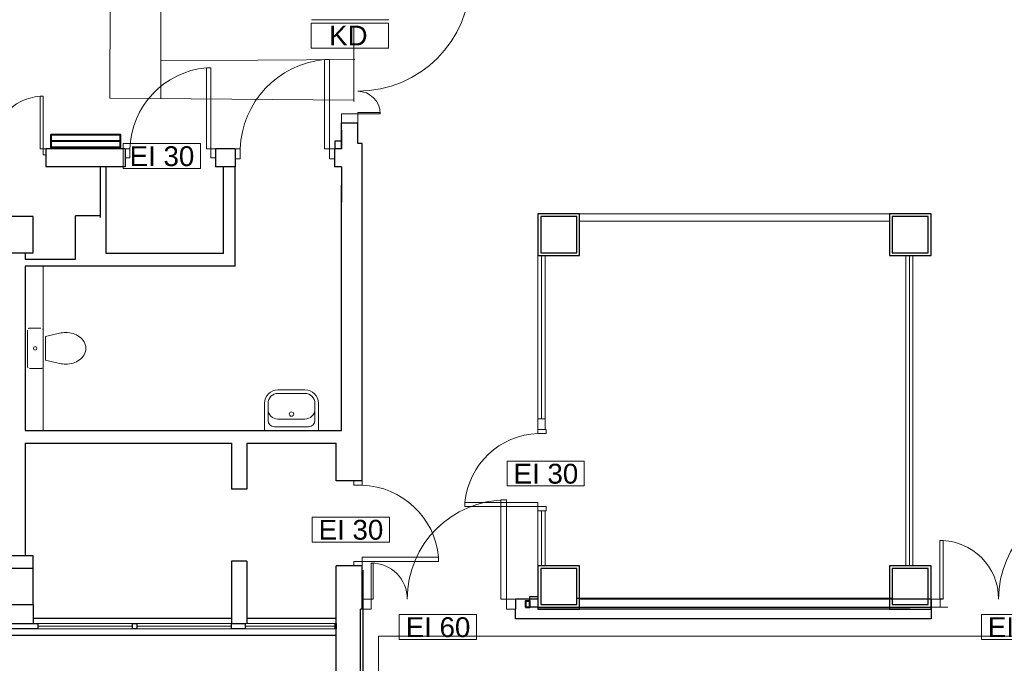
# Model space of a CAD drawing. Header units: millimetres. Extents: x 6612729504 to 6612744462, y 5733542327 to 5733549367.
# Tile 59 of 109: x 6612737785 to 6612738877, y 5733546260 to 5733546973. Entities that reach past the tile are written whole.
import ezdxf

# ---------------------------------------------------------------- set-up
doc = ezdxf.new("R2010")
doc.units = ezdxf.units.MM
doc.header["$MEASUREMENT"] = 0
for name, color, linetype in [('!!!!_CIENKIE czerwone LINIE', 7, 'Continuous'), ('!!!!_SCIANY GRUBE', 7, 'Continuous'), ('1_ppoż PODZIAL STREF 120', 7, 'Continuous'), ('___OPISY', 7, 'Continuous'), ('A-ARM', 7, 'Continuous'), ('dwa_DRZWI', 7, 'Continuous'), ('INST_CO', 7, 'Continuous'), ('inw_PODCIĄGI', 7, 'Continuous'), ('inw_STOLARKA', 7, 'Continuous'), ('STOLARKAOKIENNA', 7, 'Continuous'), ('WIDOK', 7, 'Continuous'), ('WYPOSAZ', 7, 'Continuous')]:
    doc.layers.add(name, color=color, linetype=linetype)
doc.styles.add('GENERATED_STYLE_1', font='arial.ttf')

msp = doc.modelspace()

# ---------------------------------------------------------------- linework, layer by layer
at = {"layer": '!!!!_CIENKIE czerwone LINIE', "color": 252, "lineweight": 20}
for points in [[(6612738108.299337, 5733546972.938106), (6612738193.930485, 5733546972.938106)], [(6612737899.361291, 5733546808.248316), (6612737984.992437, 5733546808.248316)], [(6612738325.281681, 5733546456.271374), (6612738410.912828, 5733546456.271374)], [(6612738109.018608, 5733546394.130413), (6612738194.649755, 5733546394.130413)], [(6612738205.577523, 5733546286.167318), (6612738291.208671, 5733546286.167318)], [(6612738851.468043, 5733546286.167318), (6612738937.099191, 5733546286.167318)]]:
    msp.add_lwpolyline(points, dxfattribs=at)
for points in [[(6612738193.49502, 5733546969.204384), (6612738107.863872, 5733546969.204384), (6612738107.863872, 5733546941.554974), (6612738193.49502, 5733546941.554974)], [(6612737984.992437, 5733546835.790293), (6612737899.361291, 5733546835.790293), (6612737899.361291, 5733546808.248316), (6612737984.992437, 5733546808.248316)], [(6612738410.912828, 5733546483.813351), (6612738325.281681, 5733546483.813351), (6612738325.281681, 5733546456.271374), (6612738410.912828, 5733546456.271374)], [(6612738194.649755, 5733546421.67239), (6612738109.018608, 5733546421.67239), (6612738109.018608, 5733546394.130413), (6612738194.649755, 5733546394.130413)], [(6612738291.208671, 5733546313.709294), (6612738205.577523, 5733546313.709294), (6612738205.577523, 5733546286.167318), (6612738291.208671, 5733546286.167318)], [(6612738937.099191, 5733546313.709294), (6612738851.468043, 5733546313.709294), (6612738851.468043, 5733546286.167318), (6612738937.099191, 5733546286.167318)]]:
    msp.add_lwpolyline(points, close=True, dxfattribs=at)
at = {"layer": '!!!!_SCIANY GRUBE', "color": 252, "lineweight": 30}
for p, q in [((6612738141.656342, 5733546829.844686), (6612738141.656342, 5733546858.844685)), ((6612738141.656342, 5733546858.844685), (6612738159.516488, 5733546858.844685)), ((6612738141.656342, 5733546829.844686), (6612738141.656342, 5733546858.844685)), ((6612738141.656342, 5733546858.844685), (6612738159.516488, 5733546858.844685)), ((6612738159.516488, 5733546835.844686), (6612738159.516488, 5733546858.844685)), ((6612738159.516488, 5733546835.844686), (6612738159.516488, 5733546858.844685)), ((6612738164.516497, 5733546461.844662), (6612738164.516488, 5733546835.844686)), ((6612737874.277409, 5733546753.844685), (6612737874.277409, 5733546809.844685)), ((6612737874.277409, 5733546753.844685), (6612737874.277409, 5733546809.844685)), ((6612737880.516488, 5733546713.844685), (6612737880.516488, 5733546809.844685)), ((6612737880.516488, 5733546713.844685), (6612737880.516488, 5733546809.844685)), ((6612738010.516488, 5733546713.844685), (6612738010.516488, 5733546809.844685)), ((6612738010.516488, 5733546713.844685), (6612738010.516488, 5733546809.844685)), ((6612738023.656342, 5733546699.844685), (6612738023.656342, 5733546809.844685)), ((6612738023.656342, 5733546699.844685), (6612738023.656342, 5733546809.844685)), ((6612738141.656342, 5733546517.844686), (6612738141.656342, 5733546789.844686)), ((6612738141.656342, 5733546517.844686), (6612738141.656342, 5733546789.844686)), ((6612738141.656342, 5733546517.844686), (6612738141.656342, 5733546789.844686)), ((6612738141.656342, 5733546517.844686), (6612738141.656342, 5733546789.844686)), ((6612738141.656342, 5733546517.844686), (6612738141.656342, 5733546789.844686)), ((6612738141.656342, 5733546517.844686), (6612738141.656342, 5733546789.844686)), ((6612737846.277409, 5733546707.844685), (6612737846.277409, 5733546755.844686)), ((6612737874.277409, 5733546755.844686), (6612737846.277409, 5733546755.844686)), ((6612737846.277409, 5733546707.844685), (6612737846.277409, 5733546755.844686)), ((6612737874.277409, 5733546755.844686), (6612737846.277409, 5733546755.844686)), ((6612737790.516488, 5733546714.844685), (6612737790.516488, 5733546707.844685)), ((6612737790.516488, 5733546714.844685), (6612737790.516488, 5733546707.844685)), ((6612738010.516488, 5733546713.844685), (6612737880.516488, 5733546713.844685)), ((6612738010.516488, 5733546713.844685), (6612737880.516488, 5733546713.844685)), ((6612737790.516488, 5733546707.844685), (6612737846.277409, 5733546707.844685)), ((6612737790.516488, 5733546707.844685), (6612737846.277409, 5733546707.844685)), ((6612737790.516488, 5733546699.844685), (6612737790.516488, 5733546517.844686)), ((6612737790.516488, 5733546699.844685), (6612737790.516488, 5733546517.844686)), ((6612738023.656342, 5733546699.844685), (6612737790.516488, 5733546699.844685)), ((6612737790.516488, 5733546517.844686), (6612738141.656342, 5733546517.844686)), ((6612737942.516488, 5733546517.844686), (6612738141.656342, 5733546517.844686)), ((6612737790.516488, 5733546503.844685), (6612738019.516487, 5733546503.844685)), ((6612737790.516488, 5733546503.844685), (6612737790.516488, 5733546378.844685)), ((6612737790.516488, 5733546503.844685), (6612738019.516487, 5733546503.844685)), ((6612737790.516488, 5733546503.844685), (6612737790.516488, 5733546378.844685)), ((6612738019.516487, 5733546503.844685), (6612738019.516487, 5733546452.844685)), ((6612738019.516487, 5733546503.844685), (6612738019.516487, 5733546452.844685)), ((6612738036.516487, 5733546503.844685), (6612738135.516488, 5733546503.844685)), ((6612738036.516487, 5733546503.844685), (6612738036.516487, 5733546452.844685)), ((6612738036.516487, 5733546503.844685), (6612738135.516488, 5733546503.844685)), ((6612738036.516487, 5733546503.844685), (6612738036.516487, 5733546452.844685)), ((6612738135.516488, 5733546461.84461), (6612738135.516488, 5733546503.844685)), ((6612738135.516488, 5733546461.84461), (6612738135.516488, 5733546503.844685)), ((6612738135.516498, 5733546461.84461), (6612738135.516488, 5733546503.844685)), ((6612738135.516498, 5733546461.84461), (6612738135.516488, 5733546503.844685)), ((6612738135.516498, 5733546461.84461), (6612738135.516488, 5733546503.844685)), ((6612738135.516498, 5733546461.84461), (6612738135.516488, 5733546503.844685)), ((6612738164.516497, 5733546461.844662), (6612738135.516488, 5733546461.84461)), ((6612738164.516497, 5733546461.844662), (6612738135.516488, 5733546461.84461)), ((6612738164.516497, 5733546461.844662), (6612738135.516488, 5733546461.84461)), ((6612738164.516497, 5733546461.844662), (6612738135.516488, 5733546461.84461)), ((6612738036.516487, 5733546452.844685), (6612738019.516487, 5733546452.844685)), ((6612738036.516487, 5733546452.844685), (6612738019.516487, 5733546452.844685)), ((6612738019.516487, 5733546372.844685), (6612738019.516487, 5733546303.844685)), ((6612738036.516487, 5733546372.844685), (6612738019.516487, 5733546372.844685)), ((6612738019.516487, 5733546372.844685), (6612738019.516487, 5733546303.844685)), ((6612738036.516487, 5733546372.844685), (6612738019.516487, 5733546372.844685)), ((6612738019.516487, 5733546372.844685), (6612738019.516487, 5733546303.844685)), ((6612738036.516487, 5733546372.844685), (6612738019.516487, 5733546372.844685)), ((6612738019.516487, 5733546372.844685), (6612738019.516487, 5733546303.844685)), ((6612738036.516487, 5733546372.844685), (6612738019.516487, 5733546372.844685)), ((6612738036.516487, 5733546372.844685), (6612738036.516487, 5733546303.844685)), ((6612738036.516487, 5733546372.844685), (6612738036.516487, 5733546303.844685)), ((6612738036.516487, 5733546372.844685), (6612738036.516487, 5733546303.844685)), ((6612738036.516487, 5733546372.844685), (6612738036.516487, 5733546303.844685)), ((6612738164.516488, 5733546367.844685), (6612738135.516488, 5733546367.844632)), ((6612738164.516488, 5733546367.844685), (6612738135.516488, 5733546367.844632)), ((6612738164.516488, 5733546367.844685), (6612738135.516488, 5733546367.844632)), ((6612738164.516488, 5733546367.844685), (6612738135.516488, 5733546367.844632)), ((6612738135.516488, 5733546119.844685), (6612738135.516488, 5733546367.844632)), ((6612738135.516488, 5733546118.844685), (6612738135.516488, 5733546367.844632)), ((6612738164.516488, 5733546319.844685), (6612738164.516488, 5733546367.844685)), ((6612738165.516487, 5733546164.844685), (6612738165.516487, 5733546362.844685)), ((6612738359.516489, 5733546330.844685), (6612738334.516488, 5733546330.844685)), ((6612738350.304078, 5733546321.844685), (6612738350.304078, 5733546333.844685)), ((6612738350.304078, 5733546333.844685), (6612738359.516488, 5733546333.844685)), ((6612738402.516488, 5733546331.844685), (6612738752.516488, 5733546331.844685)), ((6612737799.516487, 5733546324.844684), (6612737799.516487, 5733546303.844685)), ((6612737799.516487, 5733546324.844684), (6612737799.566487, 5733546324.844684)), ((6612737799.516487, 5733546324.844684), (6612737799.516487, 5733546303.844685)), ((6612737799.516487, 5733546324.844684), (6612737799.566487, 5733546324.844684)), ((6612738162.516488, 5733546169.844685), (6612738162.516488, 5733546319.844685)), ((6612738164.516488, 5733546319.844685), (6612738162.516488, 5733546319.844685)), ((6612738359.516488, 5733546321.844685), (6612738350.304078, 5733546321.844685)), ((6612738772.516489, 5733546319.844685), (6612738359.516489, 5733546319.844685)), ((6612738405.516488, 5733546321.844685), (6612738749.516488, 5733546321.844685)), ((6612738135.516487, 5733546103.015399), (6612738135.516487, 5733546313.024934)), ((6612731730.516479, 5733546290.844684), (6612738132.516488, 5733546290.844684)), ((6612731742.131554, 5733546290.844684), (6612738132.516488, 5733546290.844684))]:
    msp.add_line(p, q, dxfattribs=at)
for points in [[(6612738141.656342, 5733546850.645089), (6612738141.656342, 5733546829.844686)], [(6612738134.656341, 5733546829.844686), (6612738134.656341, 5733546838.844686), (6612738141.656342, 5733546838.844686)], [(6612738134.656341, 5733546829.844686), (6612738134.656341, 5733546838.844686), (6612738141.656342, 5733546838.844686)], [(6612738134.656341, 5733546829.844686), (6612738134.656341, 5733546838.844686), (6612738141.656342, 5733546838.844686)], [(6612738164.516488, 5733546835.844686), (6612738159.516488, 5733546835.844686)], [(6612737901.656341, 5733546829.844686), (6612737813.656341, 5733546829.844686)], [(6612737813.656341, 5733546829.844686), (6612737813.656341, 5733546809.844685)], [(6612737901.656341, 5733546829.844686), (6612737901.656341, 5733546809.844685)], [(6612738023.656342, 5733546829.844686), (6612738001.656342, 5733546829.844686)], [(6612738001.656342, 5733546829.844686), (6612738001.656342, 5733546809.844685)], [(6612738023.656342, 5733546829.844686), (6612738023.656342, 5733546809.844685)], [(6612738133.656342, 5733546829.844691), (6612738133.656342, 5733546809.844685)], [(6612738133.656342, 5733546829.844691), (6612738133.656342, 5733546809.844685)], [(6612738133.656342, 5733546829.844691), (6612738133.656342, 5733546809.844685)], [(6612738141.656342, 5733546829.844686), (6612738133.656342, 5733546829.844684)], [(6612738141.656342, 5733546829.844686), (6612738133.656342, 5733546829.844684)], [(6612738141.656342, 5733546829.844686), (6612738133.656342, 5733546829.844684)], [(6612737901.656341, 5733546809.844685), (6612737813.656341, 5733546809.844685)], [(6612738023.656342, 5733546809.844685), (6612738001.656342, 5733546809.844685)], [(6612738141.656342, 5733546809.844685), (6612738133.656342, 5733546809.844685)], [(6612738141.656342, 5733546809.844685), (6612738133.656342, 5733546809.844685)], [(6612738141.656342, 5733546809.844685), (6612738133.656342, 5733546809.844685)], [(6612738141.656342, 5733546809.844686), (6612738141.656342, 5733546770.801121)], [(6612738359.516489, 5733546330.844685), (6612738334.516488, 5733546330.844685)], [(6612738334.516488, 5733546330.844685), (6612738334.516488, 5733546319.844685)], [(6612738795.516489, 5733546330.844685), (6612738405.516488, 5733546330.844685)], [(6612738795.516489, 5733546330.844685), (6612738795.516489, 5733546319.844685)], [(6612738809.098987, 5733546330.844685), (6612738805.485885, 5733546330.844685)], [(6612738795.516489, 5733546319.844685), (6612738795.516489, 5733546308.844685), (6612738334.516488, 5733546308.844685), (6612738334.516488, 5733546319.844685)]]:
    msp.add_lwpolyline(points, dxfattribs=at)
for points in [[(6612737765.516487, 5733546714.844685), (6612737799.516487, 5733546714.844685), (6612737799.516487, 5733546754.844686), (6612737765.516487, 5733546754.844686)], [(6612737765.516487, 5733546714.844685), (6612737799.516487, 5733546714.844685), (6612737799.516487, 5733546754.844686), (6612737765.516487, 5733546754.844686)], [(6612738359.516489, 5733546711.844685), (6612738405.516488, 5733546711.844685), (6612738405.516488, 5733546757.844685), (6612738359.516489, 5733546757.844685)], [(6612738359.516489, 5733546711.844685), (6612738405.516488, 5733546711.844685), (6612738405.516488, 5733546757.844685), (6612738359.516489, 5733546757.844685)], [(6612738362.516488, 5733546714.844685), (6612738402.516488, 5733546714.844685), (6612738402.516488, 5733546754.844686), (6612738362.516488, 5733546754.844686)], [(6612738362.516488, 5733546714.844685), (6612738402.516488, 5733546714.844685), (6612738402.516488, 5733546754.844686), (6612738362.516488, 5733546754.844686)], [(6612738749.516489, 5733546711.844685), (6612738795.516489, 5733546711.844685), (6612738795.516489, 5733546757.844685), (6612738749.516489, 5733546757.844685)], [(6612738749.516489, 5733546711.844685), (6612738795.516489, 5733546711.844685), (6612738795.516489, 5733546757.844685), (6612738749.516489, 5733546757.844685)], [(6612738752.516488, 5733546714.844685), (6612738792.516489, 5733546714.844685), (6612738792.516489, 5733546754.844686), (6612738752.516488, 5733546754.844686)], [(6612738752.516488, 5733546714.844685), (6612738792.516489, 5733546714.844685), (6612738792.516489, 5733546754.844686), (6612738752.516488, 5733546754.844686)], [(6612737765.516487, 5733546324.844684), (6612737799.516487, 5733546324.844684), (6612737799.516487, 5733546378.844685), (6612737765.516487, 5733546378.844685)], [(6612737765.516487, 5733546324.844684), (6612737799.516487, 5733546324.844684), (6612737799.516487, 5733546378.844685), (6612737765.516487, 5733546378.844685)], [(6612737765.516487, 5733546324.844684), (6612737799.516487, 5733546324.844684), (6612737799.516487, 5733546364.844685), (6612737765.516487, 5733546364.844685)], [(6612737765.516487, 5733546324.844684), (6612737799.516487, 5733546324.844684), (6612737799.516487, 5733546364.844685), (6612737765.516487, 5733546364.844685)], [(6612738359.516489, 5733546319.844685), (6612738405.516488, 5733546319.844685), (6612738405.516488, 5733546367.844685), (6612738359.516489, 5733546367.844685)], [(6612738359.516489, 5733546319.844685), (6612738405.516488, 5733546319.844685), (6612738405.516488, 5733546367.844685), (6612738359.516489, 5733546367.844685)], [(6612738362.516488, 5733546324.844684), (6612738402.516488, 5733546324.844684), (6612738402.516488, 5733546364.844685), (6612738362.516488, 5733546364.844685)], [(6612738362.516488, 5733546324.844684), (6612738402.516488, 5733546324.844684), (6612738402.516488, 5733546364.844685), (6612738362.516488, 5733546364.844685)], [(6612738749.516489, 5733546319.844685), (6612738795.516489, 5733546319.844685), (6612738795.516489, 5733546367.844685), (6612738749.516489, 5733546367.844685)], [(6612738749.516489, 5733546319.844685), (6612738795.516489, 5733546319.844685), (6612738795.516489, 5733546367.844685), (6612738749.516489, 5733546367.844685)], [(6612738752.516488, 5733546324.844684), (6612738792.516489, 5733546324.844684), (6612738792.516489, 5733546364.844685), (6612738752.516488, 5733546364.844685)], [(6612738752.516488, 5733546324.844684), (6612738792.516489, 5733546324.844684), (6612738792.516489, 5733546364.844685), (6612738752.516488, 5733546364.844685)], [(6612737768.516488, 5733546303.844685), (6612737804.516487, 5733546303.844685), (6612737804.516487, 5733546297.844685), (6612737768.516488, 5733546297.844685)], [(6612737768.516488, 5733546303.844685), (6612737804.516487, 5733546303.844685), (6612737804.516487, 5733546297.844685), (6612737768.516488, 5733546297.844685)], [(6612737909.516488, 5733546303.844685), (6612737914.516488, 5733546303.844685), (6612737914.516488, 5733546297.844685), (6612737909.516488, 5733546297.844685)], [(6612737909.516488, 5733546303.844685), (6612737914.516488, 5733546303.844685), (6612737914.516488, 5733546297.844685), (6612737909.516488, 5733546297.844685)], [(6612738019.516487, 5733546303.844685), (6612738034.516488, 5733546303.844685), (6612738034.516488, 5733546297.844685), (6612738019.516487, 5733546297.844685)], [(6612738019.516487, 5733546303.844685), (6612738034.516488, 5733546303.844685), (6612738034.516488, 5733546297.844685), (6612738019.516487, 5733546297.844685)], [(6612738019.516487, 5733546303.844685), (6612738034.516488, 5733546303.844685), (6612738034.516488, 5733546297.844685), (6612738019.516487, 5733546297.844685)], [(6612738019.516487, 5733546303.844685), (6612738034.516488, 5733546303.844685), (6612738034.516488, 5733546297.844685), (6612738019.516487, 5733546297.844685)], [(6612738134.516488, 5733546303.844685), (6612738135.516488, 5733546303.844685), (6612738135.516488, 5733546297.844685), (6612738134.516488, 5733546297.844685)], [(6612738134.516488, 5733546303.844685), (6612738135.516488, 5733546303.844685), (6612738135.516488, 5733546297.844685), (6612738134.516488, 5733546297.844685)], [(6612738134.516488, 5733546303.844685), (6612738135.516488, 5733546303.844685), (6612738135.516488, 5733546297.844685), (6612738134.516488, 5733546297.844685)], [(6612738134.516488, 5733546303.844685), (6612738135.516488, 5733546303.844685), (6612738135.516488, 5733546297.844685), (6612738134.516488, 5733546297.844685)]]:
    msp.add_lwpolyline(points, close=True, dxfattribs=at)
at = {"layer": '!!!!_SCIANY GRUBE', "color": 252, "lineweight": 30, "flags": 128}
for points in [[(6612738359.516488, 5733546321.844685), (6612738405.516488, 5733546321.844685), (6612738405.516488, 5733546367.844685), (6612738359.516488, 5733546367.844685)], [(6612738362.516488, 5733546324.844685), (6612738402.516488, 5733546324.844685), (6612738402.516488, 5733546364.844685), (6612738362.516488, 5733546364.844685)], [(6612738362.516488, 5733546324.844685), (6612738402.516488, 5733546324.844685), (6612738402.516488, 5733546364.844685), (6612738362.516488, 5733546364.844685)], [(6612738749.516488, 5733546321.844685), (6612738795.516489, 5733546321.844685), (6612738795.516489, 5733546367.844685), (6612738749.516488, 5733546367.844685)], [(6612738752.516488, 5733546324.844685), (6612738792.516489, 5733546324.844685), (6612738792.516489, 5733546364.844685), (6612738752.516488, 5733546364.844685)], [(6612738752.516488, 5733546324.844685), (6612738792.516489, 5733546324.844685), (6612738792.516489, 5733546364.844685), (6612738752.516488, 5733546364.844685)]]:
    msp.add_lwpolyline(points, close=True, dxfattribs=at)
at = {"color": 7, "lineweight": 18}
for p, q in [((6612737884.996018, 5733546994.372513), (6612737884.458484, 5733546886.305517)), ((6612737941.28038, 5733546993.402729), (6612737941.247605, 5733546886.305517)), ((6612738155.115942, 5733546882.424209), (6612738155.115942, 5733546964.924237)), ((6612737941.247605, 5733546927.555532), (6612738156.230192, 5733546928.877335)), ((6612737884.458484, 5733546886.305517), (6612738155.25979, 5733546883.758482))]:
    msp.add_line(p, q, dxfattribs=at)
at = {"layer": '1_ppoż PODZIAL STREF 120', "color": 252, "lineweight": 18, "flags": 128}
msp.add_lwpolyline([(6612738359.516488, 5733546321.844685), (6612738814.327898, 5733546321.844685)], dxfattribs=at)
at = {"layer": 'A-ARM', "color": 252, "lineweight": 18}
for p, q in [((6612737792.99952, 5733546628.844685), (6612737792.99952, 5733546588.844685)), ((6612737807.99952, 5733546631.344686), (6612737795.499519, 5733546631.344686)), ((6612737810.49952, 5733546588.844685), (6612737810.49952, 5733546628.844685)), ((6612737828.715965, 5733546625.551847), (6612737812.982553, 5733546621.918151)), ((6612737812.982553, 5733546621.918151), (6612737812.982553, 5733546595.771218)), ((6612737828.715965, 5733546592.137523), (6612737812.982553, 5733546595.771218)), ((6612737795.499519, 5733546586.344685), (6612737807.99952, 5733546586.344685))]:
    msp.add_line(p, q, dxfattribs=at)
msp.add_lwpolyline([(6612737810.516487, 5733546699.844685), (6612737810.516487, 5733546517.844686)], dxfattribs=at)
msp.add_circle((6612737801.74952, 5733546608.844685), 1.959449, dxfattribs=at)
for centre, radius, start, end in [((6612737795.499519, 5733546628.844686), 2.499999, 90, 180), ((6612737807.99952, 5733546628.844685), 2.5, 0, 90), ((6612737835.499517, 5733546596.928097), 29.416588, 90, 103.332380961), ((6612737835.499522, 5733546596.928096), 29.416588, 73.518321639, 90), ((6612737837.23259, 5733546602.785706), 23.307979, 54.462385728, 73.518321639), ((6612737839.882613, 5733546606.495732), 18.748712, 30.109375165, 54.462385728), ((6612737843.933235, 5733546608.844686), 14.066284, 0, 30.109375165), ((6612737839.882613, 5733546611.193638), 18.748712, 305.537614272, 329.890624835), ((6612737843.933235, 5733546608.844685), 14.066285, 329.890624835, 0), ((6612737835.499517, 5733546620.761274), 29.416589, 256.667619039, 270), ((6612737835.499522, 5733546620.761273), 29.416588, 270, 286.481678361), ((6612737837.23259, 5733546614.903666), 23.30798, 286.481678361, 305.537614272), ((6612737795.49952, 5733546588.844685), 2.5, 180, 270), ((6612737807.999519, 5733546588.844686), 2.500001, 270, 0)]:
    msp.add_arc(centre, radius, start, end, dxfattribs=at)
at = {"layer": 'dwa_DRZWI', "color": 252, "lineweight": 20}
for p, q in [((6612738159.515964, 5733546870.232385), (6612738184.494572, 5733546870.232474)), ((6612738159.515969, 5733546868.844686), (6612738159.515964, 5733546870.232385)), ((6612738184.494572, 5733546868.844775), (6612738159.515969, 5733546868.844686)), ((6612738405.516488, 5733546757.844685), (6612738749.516489, 5733546757.844685)), ((6612738405.516488, 5733546757.844685), (6612738749.516489, 5733546757.844685)), ((6612738405.516488, 5733546749.844686), (6612738749.516489, 5733546749.844686)), ((6612738405.516488, 5733546749.844686), (6612738749.516489, 5733546749.844686)), ((6612738359.516489, 5733546711.844685), (6612738359.516489, 5733546518.844685)), ((6612738359.516489, 5733546711.844685), (6612738359.516489, 5733546518.844685)), ((6612738363.516488, 5733546711.844685), (6612738363.516488, 5733546530.844685)), ((6612738363.516488, 5733546711.844685), (6612738363.516488, 5733546530.844685)), ((6612738367.516488, 5733546711.844685), (6612738367.516488, 5733546518.844685)), ((6612738367.516488, 5733546711.844685), (6612738367.516488, 5733546518.844685)), ((6612738767.516489, 5733546711.844685), (6612738767.516489, 5733546367.844685)), ((6612738767.516489, 5733546711.844685), (6612738767.516489, 5733546367.844685)), ((6612738771.516489, 5733546711.844685), (6612738771.516489, 5733546367.844685)), ((6612738771.516489, 5733546711.844685), (6612738771.516489, 5733546367.844685)), ((6612738775.516489, 5733546711.844685), (6612738775.516489, 5733546367.844685)), ((6612738775.516489, 5733546711.844685), (6612738775.516489, 5733546367.844685)), ((6612738367.516488, 5733546530.844685), (6612738359.516489, 5733546530.844685)), ((6612738367.516488, 5733546530.844685), (6612738359.516489, 5733546530.844685)), ((6612738318.406423, 5733546330.844663), (6612738318.40603, 5733546440.825857)), ((6612738324.516094, 5733546440.825857), (6612738324.516489, 5733546330.844685)), ((6612738359.516489, 5733546428.844685), (6612738359.516489, 5733546367.844685)), ((6612738359.516489, 5733546428.844685), (6612738359.516489, 5733546367.844685)), ((6612738363.516488, 5733546428.844685), (6612738363.516488, 5733546367.844685)), ((6612738363.516488, 5733546428.844685), (6612738363.516488, 5733546367.844685)), ((6612738367.516488, 5733546428.844685), (6612738367.516488, 5733546367.844685)), ((6612738367.516488, 5733546428.844685), (6612738367.516488, 5733546367.844685)), ((6612738805.486117, 5733546395.879167), (6612738805.485885, 5733546330.843334)), ((6612738809.098987, 5733546330.843321), (6612738809.09922, 5733546395.879167)), ((6612738174.516629, 5733546370.854317), (6612738174.516486, 5733546330.843853)), ((6612738176.739289, 5733546330.843845), (6612738176.739433, 5733546370.854317)), ((6612738174.516486, 5733546330.843853), (6612738176.739289, 5733546330.843845)), ((6612738324.516489, 5733546330.844685), (6612738318.406423, 5733546330.844663)), ((6612738805.485885, 5733546330.843334), (6612738809.098987, 5733546330.843321))]:
    msp.add_line(p, q, dxfattribs=at)
for points in [[(6612737996.65618, 5733546919.88828), (6612737996.656342, 5733546829.844683), (6612737991.656342, 5733546829.844674), (6612737991.65618, 5733546919.888271)], [(6612738128.156164, 5733546928.892638), (6612738128.156342, 5733546829.844681), (6612738122.656342, 5733546829.844671), (6612738122.656164, 5733546928.892629)], [(6612737810.406237, 5733546888.373135), (6612737810.406341, 5733546829.844795), (6612737807.156341, 5733546829.84479), (6612737807.156237, 5733546888.373129)], [(6612738159.516488, 5733546858.844685), (6612738141.656342, 5733546858.844685), (6612738141.656342, 5733546868.844686), (6612738159.516488, 5733546868.844686)], [(6612737813.656341, 5733546829.844801), (6612737813.656352, 5733546823.344802), (6612737810.406352, 5733546823.344795), (6612737810.406341, 5733546829.844795)], [(6612737906.656342, 5733546829.844522), (6612737906.656359, 5733546819.844522), (6612737901.656359, 5733546819.844514), (6612737901.656341, 5733546829.844513)], [(6612738001.656342, 5733546829.844692), (6612738001.656359, 5733546819.844692), (6612737996.656359, 5733546819.844683), (6612737996.656342, 5733546829.844683)], [(6612738029.156341, 5733546829.844504), (6612738029.156361, 5733546818.844504), (6612738023.656361, 5733546818.844495), (6612738023.656342, 5733546829.844495)], [(6612738133.656342, 5733546829.844691), (6612738133.656361, 5733546818.844691), (6612738128.156361, 5733546818.844681), (6612738128.156342, 5733546829.844681)], [(6612738359.51648, 5733546514.344685), (6612738368.516479, 5733546514.344668), (6612738368.516488, 5733546518.844668), (6612738359.516489, 5733546518.844685)], [(6612738164.516506, 5733546457.144663), (6612738155.116508, 5733546457.144647), (6612738155.116501, 5733546461.844646), (6612738164.516497, 5733546461.844662)], [(6612738164.516506, 5733546457.144663), (6612738155.116508, 5733546457.144647), (6612738155.116501, 5733546461.844646), (6612738164.516497, 5733546461.844662)], [(6612738278.477098, 5733546433.34483), (6612738359.516335, 5733546433.344685), (6612738359.516343, 5733546437.844685), (6612738278.477105, 5733546437.84483)], [(6612738359.516328, 5733546428.844685), (6612738368.516327, 5733546428.844668), (6612738368.516335, 5733546433.344668), (6612738359.516335, 5733546433.344685)], [(6612738164.516665, 5733546367.844697), (6612738155.116669, 5733546367.84468), (6612738155.11666, 5733546372.544678), (6612738164.516657, 5733546372.544694)], [(6612738164.516665, 5733546367.844697), (6612738155.116669, 5733546367.84468), (6612738155.11666, 5733546372.544678), (6612738164.516657, 5733546372.544694)], [(6612738249.157607, 5733546372.544846), (6612738164.516657, 5733546372.544694), (6612738164.516648, 5733546377.244693), (6612738249.157598, 5733546377.244844)], [(6612738249.157607, 5733546372.544846), (6612738164.516657, 5733546372.544694), (6612738164.516648, 5733546377.244693), (6612738249.157598, 5733546377.244844)], [(6612738174.516488, 5733546330.844685), (6612738174.516488, 5733546319.844685), (6612738164.516488, 5733546319.844685), (6612738164.516488, 5733546330.844685)], [(6612738334.516488, 5733546330.844685), (6612738334.516488, 5733546319.844685), (6612738324.516489, 5733546319.844685), (6612738324.516489, 5733546330.844685)], [(6612738805.516489, 5733546330.844685), (6612738805.516489, 5733546321.844685), (6612738795.516489, 5733546321.844685), (6612738795.516489, 5733546330.844685)]]:
    msp.add_lwpolyline(points, close=True, dxfattribs=at)
for points in [[(6612738184.494572, 5733546870.232474), (6612738184.494572, 5733546868.844775)], [(6612738318.40603, 5733546440.825857), (6612738324.516094, 5733546440.825857)], [(6612738809.09922, 5733546395.879167), (6612738805.486117, 5733546395.879167)], [(6612738176.739433, 5733546370.854317), (6612738174.516629, 5733546370.854317)]]:
    msp.add_lwpolyline(points, dxfattribs=at)
for centre, radius, start, end in [((6612738159.516488, 5733547018.844686), 125, 270, 0), ((6612738159.516488, 5733547018.844686), 125, 270, 0), ((6612738000.130573, 5733546826.751354), 93.525397, 95.237022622, 178.104682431), ((6612738131.977997, 5733546826.442019), 102.877936, 95.237022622, 178.104682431), ((6612737812.664591, 5733546827.834131), 60.791508, 95.237022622, 178.104682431), ((6612738159.515969, 5733546868.844686), 24.978602, 0, 90), ((6612738362.300332, 5733546430.217875), 84.172857, 91.895317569, 174.762977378), ((6612738161.608928, 5733546369.278917), 87.913841, 5.237022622, 88.104682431), ((6612738161.608928, 5733546369.278917), 87.913841, 5.237022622, 88.104682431), ((6612738324.516489, 5733546330.844685), 109.981173, 90, 180), ((6612738980.51649, 5733546330.844685), 109.981173, 90, 180), ((6612738805.485885, 5733546330.843334), 65.035833, 0, 90), ((6612738174.516486, 5733546330.843853), 40.010464, 0, 90)]:
    msp.add_arc(centre, radius, start, end, dxfattribs=at)
at = {"layer": 'INST_CO', "color": 252, "lineweight": 40}
msp.add_lwpolyline([(6612737819.350719, 5733546838.735374), (6612737819.350719, 5733546845.844686), (6612737895.961962, 5733546845.844686), (6612737895.961962, 5733546831.626064), (6612737819.350719, 5733546831.626064), (6612737819.350719, 5733546838.735374), (6612737895.961962, 5733546838.735374)], dxfattribs=at)
at = {"layer": 'inw_PODCIĄGI', "color": 252, "lineweight": 18}
for p, q in [((6612738182.516487, 5733546289.844685), (6612738972.516489, 5733546289.844685)), ((6612738182.516487, 5733546164.844685), (6612738182.516487, 5733546289.844685))]:
    msp.add_line(p, q, dxfattribs=at)
at = {"layer": 'inw_STOLARKA', "color": 252, "lineweight": 18}
for p, q in [((6612738350.304078, 5733546328.701828), (6612738345.732649, 5733546328.701828)), ((6612738345.732649, 5733546328.701828), (6612738345.732649, 5733546321.844685))]:
    msp.add_line(p, q, dxfattribs=at)
at = {"layer": 'inw_STOLARKA', "color": 252, "lineweight": 40, "flags": 128}
msp.add_lwpolyline([(6612738345.732649, 5733546321.844685), (6612738350.304078, 5733546321.844685), (6612738350.304078, 5733546328.701828), (6612738345.732649, 5733546328.701828)], close=True, dxfattribs=at)
at = {"layer": 'STOLARKAOKIENNA', "color": 252, "lineweight": 18}
for p, q in [((6612737804.516487, 5733546303.844685), (6612737909.516488, 5733546303.844685)), ((6612737804.516487, 5733546303.844685), (6612737909.516488, 5733546303.844685)), ((6612737804.516487, 5733546300.844685), (6612737909.516488, 5733546300.844685)), ((6612737804.516487, 5733546300.844685), (6612737909.516488, 5733546300.844685)), ((6612737804.516487, 5733546297.844685), (6612737909.516488, 5733546297.844685)), ((6612737804.516487, 5733546297.844685), (6612737909.516488, 5733546297.844685)), ((6612737914.516488, 5733546303.844685), (6612738019.516487, 5733546303.844685)), ((6612737914.516488, 5733546303.844685), (6612738019.516487, 5733546303.844685)), ((6612737914.516488, 5733546300.844685), (6612738019.516487, 5733546300.844685)), ((6612737914.516488, 5733546300.844685), (6612738019.516487, 5733546300.844685)), ((6612737914.516488, 5733546297.844685), (6612738019.516487, 5733546297.844685)), ((6612737914.516488, 5733546297.844685), (6612738019.516487, 5733546297.844685)), ((6612738034.516488, 5733546303.844685), (6612738134.516488, 5733546303.844685)), ((6612738034.516488, 5733546303.844685), (6612738134.516488, 5733546303.844685)), ((6612738034.516488, 5733546303.844685), (6612738134.516488, 5733546303.844685)), ((6612738034.516488, 5733546303.844685), (6612738134.516488, 5733546303.844685)), ((6612738034.516488, 5733546300.844685), (6612738134.516488, 5733546300.844685)), ((6612738034.516488, 5733546300.844685), (6612738134.516488, 5733546300.844685)), ((6612738034.516488, 5733546300.844685), (6612738134.516488, 5733546300.844685)), ((6612738034.516488, 5733546300.844685), (6612738134.516488, 5733546300.844685)), ((6612738034.516488, 5733546297.844685), (6612738134.516488, 5733546297.844685)), ((6612738034.516488, 5733546297.844685), (6612738134.516488, 5733546297.844685)), ((6612738034.516488, 5733546297.844685), (6612738134.516488, 5733546297.844685)), ((6612738034.516488, 5733546297.844685), (6612738134.516488, 5733546297.844685))]:
    msp.add_line(p, q, dxfattribs=at)
at = {"layer": 'WIDOK', "color": 252, "lineweight": 30}
for p, q in [((6612737799.516487, 5733546309.844685), (6612738019.516487, 5733546309.844685)), ((6612737799.516487, 5733546309.844685), (6612738019.516487, 5733546309.844685)), ((6612738036.516487, 5733546309.844685), (6612738135.516488, 5733546309.844685)), ((6612738036.516487, 5733546309.844685), (6612738135.516488, 5733546309.844685)), ((6612738036.516487, 5733546309.844685), (6612738135.516488, 5733546309.844685)), ((6612738036.516487, 5733546309.844685), (6612738135.516488, 5733546309.844685)), ((6612731729.87007, 5733546290.844684), (6612738135.516488, 5733546290.844684)), ((6612731730.516479, 5733546290.844684), (6612738135.516488, 5733546290.844684)), ((6612731742.131554, 5733546290.844684), (6612738135.516488, 5733546290.844684)), ((6612731742.131554, 5733546290.844684), (6612738135.516488, 5733546290.844684))]:
    msp.add_line(p, q, dxfattribs=at)
at = {"layer": 'WYPOSAZ', "color": 252, "lineweight": 18}
for p, q in [((6612738071.016487, 5733546562.844686), (6612738101.016488, 5733546562.844686)), ((6612738071.016487, 5733546562.844686), (6612738101.016488, 5733546562.844686)), ((6612738071.016487, 5733546558.844685), (6612738101.016488, 5733546558.844685)), ((6612738071.016487, 5733546558.844685), (6612738101.016488, 5733546558.844685)), ((6612738056.016488, 5733546517.844686), (6612738056.016488, 5733546547.844685)), ((6612738056.016488, 5733546517.844686), (6612738056.016488, 5733546547.844685)), ((6612738060.016487, 5733546528.844685), (6612738060.016487, 5733546547.844685)), ((6612738060.016487, 5733546528.844685), (6612738060.016487, 5733546547.844685)), ((6612738112.016488, 5733546528.844685), (6612738112.016488, 5733546547.844685)), ((6612738112.016488, 5733546528.844685), (6612738112.016488, 5733546547.844685)), ((6612738116.016487, 5733546517.844686), (6612738116.016487, 5733546547.844685)), ((6612738116.016487, 5733546517.844686), (6612738116.016487, 5733546547.844685)), ((6612738071.016487, 5733546530.365275), (6612738101.016488, 5733546530.365275)), ((6612738071.016487, 5733546530.365275), (6612738101.016488, 5733546530.365275)), ((6612738056.016488, 5733546517.844686), (6612738116.016487, 5733546517.844686)), ((6612738056.016488, 5733546517.844686), (6612738116.016487, 5733546517.844686)), ((6612738067.016488, 5733546521.844685), (6612738105.016487, 5733546521.844685)), ((6612738067.016488, 5733546521.844685), (6612738105.016487, 5733546521.844685))]:
    msp.add_line(p, q, dxfattribs=at)
msp.add_circle((6612738086.016488, 5733546535.934037), 2.453607, dxfattribs=at)
msp.add_circle((6612738086.016488, 5733546535.934037), 2.453607, dxfattribs=at)
for centre, radius, start, end in [((6612738071.016487, 5733546547.844686), 15, 90, 180), ((6612738071.016487, 5733546547.844686), 15, 90, 180), ((6612738071.016487, 5733546547.844685), 11, 90, 180), ((6612738071.016487, 5733546547.844685), 11, 90, 180), ((6612738101.016487, 5733546547.844685), 15, 0, 90), ((6612738101.016487, 5733546547.844685), 15, 0, 90), ((6612738101.016488, 5733546547.844685), 11, 0, 90), ((6612738101.016488, 5733546547.844685), 11, 0, 90), ((6612738071.016487, 5733546541.365275), 11, 180, 270), ((6612738071.016487, 5733546541.365275), 11, 180, 270), ((6612738101.016488, 5733546541.365275), 11, 270, 0), ((6612738101.016488, 5733546541.365275), 11, 270, 0), ((6612738067.016487, 5733546528.844685), 7, 180, 270), ((6612738067.016487, 5733546528.844685), 7, 180, 270), ((6612738105.016487, 5733546528.844685), 7, 270, 0), ((6612738105.016487, 5733546528.844685), 7, 270, 0)]:
    msp.add_arc(centre, radius, start, end, dxfattribs=at)

# ---------------------------------------------------------------- texts
at = {"layer": '___OPISY', "color": 252, "lineweight": 20, "char_height": 22.00000003, "attachment_point": 1, "style": 'GENERATED_STYLE_1'}
for s, insert in [('\\A1;{\\pql;\\fArial|b0|i0|c238|p38;KD}', (6612738127.787995, 5733546966.565291)), ('\\A1;{\\pql;\\fArial|b0|i0|c238|p38;EI 30}', (6612737906.486814, 5733546832.814546)), ('\\A1;{\\pql;\\fArial|b0|i0|c238|p38;EI 30}', (6612738332.407204, 5733546480.837603)), ('\\A1;{\\pql;\\fArial|b0|i0|c238|p38;EI 30}', (6612738116.144133, 5733546418.696642)), ('\\A1;{\\pql;\\fArial|b0|i0|c238|p38;EI 60}', (6612738212.703047, 5733546310.733547)), ('\\A1;{\\pql;\\fArial|b0|i0|c238|p38;EI \\fArial|b0|i0|c238|p38;6\\fArial|b0|i0|c238|p38;0}', (6612738858.593567, 5733546310.733547))]:
    msp.add_mtext(s, dxfattribs=dict(at, insert=insert))

doc.saveas('drawing.dxf')
